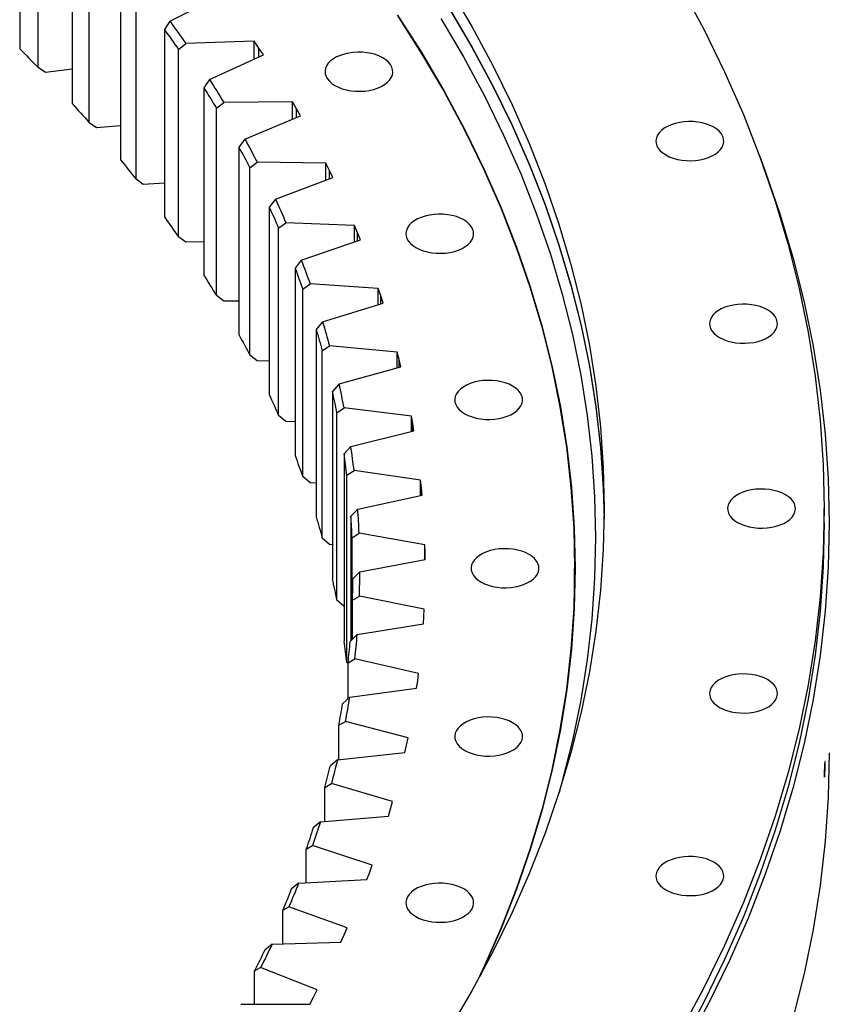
# Model space of a CAD drawing. Header units: millimetres. Extents: x -1618 to 13519, y 35213 to 46774.
# Tile 11 of 12: x 9864 to 10330, y 41010 to 41576. Entities that reach past the tile are written whole.
import ezdxf

# ---------------------------------------------------------------- set-up
doc = ezdxf.new("R2010")
doc.units = ezdxf.units.MM
doc.header["$LTSCALE"] = 50

msp = doc.modelspace()

# ---------------------------------------------------------------- linework, layer by layer
at = {"color": 7, "linetype": 'Continuous', "lineweight": 25}
for p, q in [((9864.06, 41667.24), (9864.06, 41559.45)), ((9874.68, 41548.74), (9874.68, 41656.53)), ((9894.26, 41635.73), (9894.26, 41527.94)), ((9904.05, 41516.97), (9904.05, 41624.75)), ((9922.02, 41603.47), (9922.02, 41495.69)), ((9930.96, 41484.48), (9930.96, 41592.26)), ((9950.46, 41575.4), (9980.33, 41590.35)), ((9950.46, 41575.4), (9947.28, 41570.54)), ((9947.28, 41570.54), (9947.28, 41462.76)), ((9955.35, 41559.11), (9959.56, 41562.53)), ((9999.01, 41563.9), (9959.56, 41562.53)), ((10001.68, 41559.93), (9999.01, 41563.9)), ((9999.01, 41553.54), (9999.01, 41563.9)), ((9955.35, 41451.33), (9955.35, 41559.11)), ((9973.29, 41541.78), (10004.27, 41555.95)), ((10004.27, 41555.95), (10001.68, 41559.93)), ((9878.82, 41545.94), (9874.68, 41548.74)), ((9894.26, 41547.68), (9878.82, 41545.94)), ((9973.29, 41541.78), (9969.99, 41537)), ((9969.99, 41537), (9969.99, 41429.22)), ((9977.18, 41525.38), (9981.39, 41528.68)), ((10020.92, 41529.04), (9981.39, 41528.68)), ((10023.28, 41525.01), (10020.92, 41529.04)), ((10020.92, 41519.03), (10020.92, 41529.04)), ((9977.18, 41417.59), (9977.18, 41525.38)), ((9993.53, 41507.6), (10025.56, 41520.97)), ((10025.56, 41520.97), (10023.28, 41525.01)), ((9908.22, 41514.06), (9904.05, 41516.97)), ((9922.02, 41515.26), (9908.22, 41514.06)), ((9993.53, 41507.6), (9990.11, 41502.91)), ((9990.11, 41502.91), (9990.11, 41395.13)), ((9996.4, 41491.12), (10000.61, 41494.31)), ((10040.13, 41493.66), (10000.61, 41494.31)), ((10042.18, 41489.58), (10040.13, 41493.66)), ((10040.13, 41483.95), (10040.13, 41493.66)), ((9996.4, 41383.33), (9996.4, 41491.12)), ((10044.15, 41485.48), (10042.18, 41489.58)), ((9935.15, 41481.47), (9930.96, 41484.48)), ((9947.28, 41482.2), (9935.15, 41481.47)), ((10011.12, 41472.95), (10044.15, 41485.48)), ((10011.12, 41472.95), (10007.6, 41468.34)), ((10007.6, 41468.34), (10007.6, 41360.56)), ((10012.98, 41456.4), (10017.18, 41459.49)), ((10056.6, 41457.83), (10017.18, 41459.49)), ((10012.98, 41348.61), (10012.98, 41456.4)), ((10058.34, 41453.7), (10056.6, 41457.83)), ((10056.6, 41448.39), (10056.6, 41457.83)), ((10060, 41449.55), (10058.34, 41453.7)), ((9959.56, 41448.21), (9955.35, 41451.33)), ((9969.99, 41448.57), (9959.56, 41448.21)), ((10026.04, 41437.87), (10060, 41449.55)), ((10026.04, 41437.87), (10022.42, 41433.36)), ((10022.42, 41433.36), (10022.42, 41325.58)), ((10026.88, 41421.29), (10031.07, 41424.27)), ((10026.88, 41313.51), (10026.88, 41421.29)), ((10070.32, 41421.61), (10031.07, 41424.27)), ((10071.74, 41417.43), (10070.32, 41421.61)), ((10070.32, 41412.4), (10070.32, 41421.61)), ((9981.39, 41414.37), (9977.18, 41417.59)), ((9990.11, 41414.45), (9981.39, 41414.37)), ((10038.26, 41402.45), (10073.08, 41413.25)), ((10073.08, 41413.25), (10071.74, 41417.43)), ((10038.26, 41402.45), (10034.55, 41398.03)), ((10034.55, 41398.03), (10034.55, 41290.25)), ((10038.08, 41385.86), (10042.24, 41388.74)), ((10038.08, 41278.08), (10038.08, 41385.86)), ((10081.25, 41385.07), (10042.24, 41388.74)), ((10082.35, 41380.87), (10081.25, 41385.07)), ((10081.25, 41376.07), (10081.25, 41385.07)), ((10000.61, 41380), (9996.4, 41383.33)), ((10007.6, 41379.88), (10000.61, 41380)), ((10083.36, 41376.66), (10082.35, 41380.87)), ((10047.75, 41366.75), (10083.36, 41376.66)), ((10047.75, 41366.75), (10043.96, 41362.43)), ((10043.96, 41362.43), (10043.96, 41254.65)), ((10046.55, 41350.18), (10050.68, 41352.95)), ((10089.37, 41348.29), (10050.68, 41352.95)), ((10017.18, 41345.17), (10012.98, 41348.61)), ((10046.55, 41242.4), (10046.55, 41350.18)), ((10090.15, 41344.07), (10089.37, 41348.29)), ((10089.37, 41339.47), (10089.37, 41348.29)), ((10022.42, 41344.95), (10017.18, 41345.17)), ((10054.5, 41330.85), (10090.84, 41339.83)), ((10090.84, 41339.83), (10090.15, 41344.07)), ((10054.5, 41330.85), (10050.63, 41326.63)), ((10050.63, 41326.63), (10050.63, 41218.84)), ((10052.28, 41314.32), (10056.36, 41316.98)), ((10094.66, 41311.34), (10056.36, 41316.98)), ((10031.07, 41309.96), (10026.88, 41313.51)), ((10052.28, 41206.54), (10052.28, 41314.32)), ((10095.11, 41307.1), (10094.66, 41311.34)), ((10094.66, 41302.68), (10094.66, 41311.34)), ((10034.55, 41309.72), (10031.07, 41309.96)), ((10095.48, 41302.85), (10095.11, 41307.1)), ((10058.49, 41294.81), (10095.48, 41302.85)), ((10058.49, 41294.81), (10054.55, 41290.68)), ((10326.72, 41286.9), (10326.72, 41295.07)), ((10054.55, 41290.68), (10054.55, 41219.09)), ((10042.24, 41274.42), (10038.08, 41278.08)), ((10055.26, 41278.35), (10059.29, 41280.91)), ((10055.26, 41219.78), (10055.26, 41278.35)), ((10097.12, 41274.3), (10059.29, 41280.91)), ((10043.96, 41274.26), (10042.24, 41274.42)), ((10097.24, 41270.04), (10097.12, 41274.3)), ((10097.12, 41265.76), (10097.12, 41274.3)), ((10097.28, 41265.79), (10097.24, 41270.04)), ((10059.71, 41258.7), (10097.28, 41265.79)), ((10183.22, 41254.24), (10183.22, 41260.77)), ((10059.71, 41258.7), (10055.71, 41254.68)), ((10183.22, 41254.24), (10182.96, 41237.9)), ((10055.47, 41242.33), (10059.45, 41244.79)), ((10096.74, 41237.22), (10059.45, 41244.79)), ((10050.63, 41238.68), (10046.55, 41242.4)), ((10055.47, 41219.99), (10055.47, 41242.33)), ((10096.25, 41228.72), (10096.53, 41232.97)), ((10096.53, 41232.97), (10096.74, 41237.22)), ((10058.17, 41222.59), (10096.25, 41228.72)), ((10058.17, 41222.59), (10054.11, 41218.67)), ((10052.93, 41205.92), (10052.28, 41206.54)), ((10052.93, 41206.35), (10056.84, 41208.71)), ((10052.93, 41185.7), (10052.93, 41206.35)), ((10093.51, 41200.19), (10056.84, 41208.71)), ((10092.98, 41195.95), (10093.51, 41200.19)), ((10092.37, 41191.71), (10092.98, 41195.95)), ((10053.86, 41186.56), (10092.37, 41191.71)), ((10053.86, 41186.56), (10049.76, 41182.75)), ((10047.63, 41170.47), (10051.47, 41172.72)), ((10047.63, 41150.77), (10047.63, 41170.47)), ((10087.45, 41163.28), (10051.47, 41172.72)), ((10085.66, 41154.84), (10086.6, 41159.06)), ((10086.6, 41159.06), (10087.45, 41163.28)), ((10046.8, 41150.68), (10085.66, 41154.84)), ((10046.8, 41150.68), (10042.66, 41146.97)), ((10039.59, 41134.75), (10043.35, 41136.91)), ((10078.57, 41126.56), (10043.35, 41136.91)), ((10039.59, 41115.22), (10039.59, 41134.75)), ((10077.4, 41122.36), (10078.57, 41126.56)), ((10076.14, 41118.17), (10077.4, 41122.36)), ((10036.99, 41115.01), (10032.82, 41111.4)), ((10036.99, 41115.01), (10076.14, 41118.17)), ((10028.82, 41099.28), (10032.49, 41101.35)), ((10028.82, 41079.86), (10028.82, 41099.28)), ((10066.88, 41090.1), (10032.49, 41101.35)), ((10063.81, 41081.79), (10065.39, 41085.94)), ((10065.39, 41085.94), (10066.88, 41090.1)), ((10024.46, 41079.62), (10020.27, 41076.13)), ((10024.46, 41079.62), (10063.81, 41081.79)), ((10015.34, 41064.12), (10018.92, 41066.09)), ((10015.34, 41044.77), (10015.34, 41064.12)), ((10052.42, 41053.98), (10018.92, 41066.09)), ((10050.6, 41049.86), (10052.42, 41053.98)), ((10009.23, 41044.59), (10048.71, 41045.75)), ((10048.71, 41045.75), (10050.6, 41049.86)), ((10009.23, 41044.59), (10005.02, 41041.21)), ((9999.19, 41029.33), (10002.65, 41031.22)), ((9999.19, 41010.02), (9999.19, 41029.33)), ((10035.19, 41018.26), (10002.65, 41031.22)), ((10033.07, 41014.19), (10035.19, 41018.26)), ((10030.86, 41010.13), (10033.07, 41014.19)), ((9991.33, 41009.99), (10030.86, 41010.13))]:
    msp.add_line(p, q, dxfattribs=at)
at = {"color": 82, "linetype": 'Continuous', "lineweight": 25}
for p, q in [((10001.68, 41554.77), (10001.68, 41559.93)), ((10023.28, 41520.02), (10023.28, 41525.01)), ((10042.18, 41484.73), (10042.18, 41489.58)), ((10058.34, 41448.98), (10058.34, 41453.7)), ((10071.74, 41412.84), (10071.74, 41417.43)), ((10082.35, 41376.37), (10082.35, 41380.87)), ((10090.15, 41339.66), (10090.15, 41344.07)), ((10095.11, 41302.77), (10095.11, 41307.1)), ((10097.24, 41265.78), (10097.24, 41270.04))]:
    msp.add_line(p, q, dxfattribs=at)
at = {"color": 7, "linetype": 'Continuous', "lineweight": 25, "flags": 128}
for points in [[(10111.06, 41594.62), (10124.14, 41572.38), (10136.2, 41549.94), (10147.25, 41527.33), (10157.27, 41504.56), (10166.25, 41481.65), (10174.19, 41458.61), (10181.08, 41435.45), (10186.92, 41412.2), (10191.7, 41388.87), (10195.43, 41365.48), (10198.09, 41342.03), (10199.69, 41318.56), (10200.22, 41295.07), (10199.69, 41271.58), (10198.09, 41248.1), (10195.43, 41224.66), (10191.7, 41201.27), (10186.92, 41177.94), (10181.08, 41154.69), (10174.19, 41131.53), (10166.25, 41108.49), (10157.27, 41085.58), (10147.25, 41062.81), (10136.2, 41040.19), (10124.14, 41017.76), (10111.06, 40995.51)], [(10244.45, 41594.94), (10257.5, 41570.68), (10269.44, 41546.23), (10280.27, 41521.61), (10289.99, 41496.83), (10298.57, 41471.91), (10306.02, 41446.88), (10312.34, 41421.73), (10317.51, 41396.51), (10321.54, 41371.21), (10324.42, 41345.86), (10326.14, 41320.47), (10326.72, 41295.07), (10326.14, 41269.67), (10324.42, 41244.28), (10321.54, 41218.93), (10317.51, 41193.63), (10312.34, 41168.4), (10306.02, 41143.26), (10298.57, 41118.22), (10289.99, 41093.31), (10280.27, 41068.53), (10269.44, 41043.91), (10257.5, 41019.45), (10244.45, 40995.19)], [(10081.1, 41578.85), (10095.03, 41557.05), (10107.97, 41535.05), (10119.9, 41512.86), (10130.83, 41490.5), (10140.74, 41467.98), (10149.62, 41445.31), (10157.47, 41422.52), (10164.29, 41399.62), (10170.07, 41376.63), (10174.8, 41353.55), (10178.48, 41330.41), (10181.11, 41307.23), (10182.69, 41284.01), (10183.22, 41260.77), (10182.69, 41237.54), (10181.11, 41214.32), (10178.48, 41191.14), (10174.8, 41168), (10170.07, 41144.92), (10164.29, 41121.93), (10157.47, 41099.03), (10149.62, 41076.24), (10140.74, 41053.57), (10130.83, 41031.05), (10126.79, 41022.52)], [(10081.33, 41578.91), (10095.27, 41557.1), (10108.21, 41535.1), (10120.14, 41512.9), (10131.07, 41490.53), (10140.98, 41468.01), (10149.87, 41445.34), (10157.72, 41422.55), (10164.54, 41399.64), (10170.31, 41376.65), (10175.05, 41353.57), (10178.73, 41330.42), (10181.36, 41307.23), (10182.94, 41284.01), (10183.47, 41260.77), (10182.94, 41237.54), (10181.36, 41214.31), (10178.73, 41191.12), (10175.05, 41167.98), (10170.31, 41144.9), (10164.54, 41121.9), (10157.72, 41099), (10149.87, 41076.21), (10140.98, 41053.54), (10131.07, 41031.01), (10128.84, 41026.26)], [(10111.06, 41582.84), (10124.14, 41560.59), (10136.2, 41538.16), (10147.25, 41515.55), (10157.27, 41492.78), (10166.25, 41469.86), (10174.19, 41446.82), (10181.08, 41423.67), (10186.92, 41400.42), (10191.7, 41377.09), (10195.43, 41353.69), (10198.09, 41330.25), (10199.69, 41306.78), (10200.19, 41289.18)], [(10111.06, 41582.64), (10124.14, 41560.39), (10136.2, 41537.95), (10147.25, 41515.34), (10157.27, 41492.57), (10166.25, 41469.66), (10174.19, 41446.62), (10181.08, 41423.46), (10186.92, 41400.21), (10191.7, 41376.88), (10195.43, 41353.49), (10198.09, 41330.05), (10199.69, 41306.57), (10200.18, 41289.07)], [(9950.46, 41575.4), (9951.62, 41573.8), (9952.77, 41572.19), (9953.92, 41570.59), (9955.06, 41568.98), (9956.19, 41567.37), (9957.32, 41565.75), (9958.44, 41564.14), (9959.56, 41562.53)], [(10106.34, 41576.98), (10119.38, 41554.8), (10131.41, 41532.44), (10142.42, 41509.9), (10152.41, 41487.2), (10161.36, 41464.36), (10169.27, 41441.4), (10176.14, 41418.32), (10181.96, 41395.14), (10186.73, 41371.89), (10190.44, 41348.57), (10193.1, 41325.2), (10194.69, 41301.8), (10195.22, 41278.39), (10194.69, 41254.97), (10193.1, 41231.57), (10190.44, 41208.2), (10186.73, 41184.88), (10181.96, 41161.63), (10176.14, 41138.45), (10174.25, 41131.71)], [(9947.28, 41570.54), (9948.31, 41569.12), (9949.33, 41567.69), (9950.34, 41566.27), (9951.35, 41564.84), (9952.36, 41563.41), (9953.36, 41561.98), (9954.36, 41560.55), (9955.35, 41559.11)], [(9864.06, 41559.45), (9865.4, 41558.12), (9866.74, 41556.79), (9868.08, 41555.45), (9869.41, 41554.11), (9870.73, 41552.77), (9872.05, 41551.43), (9873.37, 41550.09), (9874.68, 41548.74)], [(10045.4, 41538.34), (10047.4, 41537.33), (10049.63, 41536.48), (10052.03, 41535.82), (10054.57, 41535.36), (10057.19, 41535.1), (10059.85, 41535.05), (10062.5, 41535.2), (10065.08, 41535.57), (10067.56, 41536.13), (10069.88, 41536.88), (10072, 41537.81), (10073.88, 41538.9), (10075.49, 41540.12), (10076.79, 41541.46), (10077.77, 41542.89), (10078.4, 41544.38), (10078.67, 41545.91), (10078.58, 41547.45), (10078.13, 41548.96), (10077.32, 41550.43), (10076.18, 41551.81), (10074.72, 41553.1), (10072.97, 41554.26), (10070.97, 41555.27), (10068.74, 41556.11), (10066.34, 41556.77), (10063.8, 41557.23), (10061.18, 41557.49), (10058.52, 41557.55), (10055.87, 41557.39), (10053.29, 41557.03), (10050.81, 41556.46), (10048.49, 41555.71), (10046.37, 41554.78), (10044.49, 41553.69), (10042.88, 41552.47), (10041.57, 41551.13), (10040.6, 41549.7), (10039.97, 41548.21), (10039.7, 41546.68), (10039.79, 41545.15), (10040.24, 41543.63), (10041.04, 41542.17), (10042.19, 41540.78), (10043.65, 41539.49), (10045.4, 41538.34)], [(9973.29, 41541.78), (9974.33, 41540.15), (9975.35, 41538.51), (9976.38, 41536.88), (9977.39, 41535.24), (9978.4, 41533.6), (9979.4, 41531.96), (9980.4, 41530.32), (9981.39, 41528.68)], [(9969.99, 41537), (9970.91, 41535.55), (9971.82, 41534.1), (9972.72, 41532.65), (9973.62, 41531.2), (9974.52, 41529.74), (9975.41, 41528.29), (9976.3, 41526.83), (9977.18, 41525.38)], [(9894.26, 41527.94), (9895.5, 41526.58), (9896.74, 41525.21), (9897.97, 41523.84), (9899.19, 41522.47), (9900.42, 41521.09), (9901.63, 41519.72), (9902.85, 41518.35), (9904.05, 41516.97)], [(10235.69, 41498.42), (10237.69, 41497.41), (10239.92, 41496.57), (10242.32, 41495.91), (10244.86, 41495.45), (10247.48, 41495.18), (10250.14, 41495.13), (10252.79, 41495.29), (10255.37, 41495.65), (10257.85, 41496.22), (10260.17, 41496.97), (10262.29, 41497.9), (10264.17, 41498.98), (10265.78, 41500.21), (10267.09, 41501.55), (10268.06, 41502.98), (10268.69, 41504.47), (10268.96, 41506), (10268.87, 41507.53), (10268.42, 41509.05), (10267.62, 41510.51), (10266.47, 41511.9), (10265.01, 41513.18), (10263.26, 41514.34), (10261.26, 41515.35), (10259.03, 41516.2), (10256.63, 41516.86), (10254.09, 41517.32), (10251.47, 41517.58), (10248.81, 41517.63), (10246.16, 41517.48), (10243.58, 41517.11), (10241.1, 41516.55), (10238.78, 41515.8), (10236.66, 41514.87), (10234.78, 41513.78), (10233.17, 41512.56), (10231.87, 41511.22), (10230.89, 41509.79), (10230.26, 41508.3), (10229.99, 41506.77), (10230.08, 41505.23), (10230.53, 41503.72), (10231.34, 41502.25), (10232.48, 41500.87), (10233.94, 41499.58), (10235.69, 41498.42)], [(9993.53, 41507.6), (9994.43, 41505.95), (9995.33, 41504.29), (9996.23, 41502.63), (9997.12, 41500.97), (9998, 41499.31), (9998.88, 41497.64), (9999.75, 41495.98), (10000.61, 41494.31)], [(9990.11, 41502.91), (9990.91, 41501.44), (9991.71, 41499.97), (9992.51, 41498.5), (9993.3, 41497.02), (9994.08, 41495.55), (9994.86, 41494.07), (9995.63, 41492.59), (9996.4, 41491.12)], [(9922.02, 41495.69), (9923.15, 41494.29), (9924.28, 41492.89), (9925.41, 41491.5), (9926.53, 41490.09), (9927.64, 41488.69), (9928.75, 41487.29), (9929.86, 41485.88), (9930.96, 41484.48)], [(10289.69, 41497.61), (10292.92, 41489.02), (10301.52, 41464.06), (10308.99, 41438.98), (10315.31, 41413.79), (10320.49, 41388.52), (10324.53, 41363.18), (10327.41, 41337.78), (10329.14, 41312.35), (10329.72, 41286.9), (10329.14, 41261.46), (10327.41, 41236.02), (10324.53, 41210.63), (10320.49, 41185.29), (10315.31, 41160.01), (10308.99, 41134.82), (10301.52, 41109.74), (10292.92, 41084.78), (10283.19, 41059.96), (10272.34, 41035.29), (10260.37, 41010.8), (10247.3, 40986.49)], [(10011.12, 41472.95), (10011.9, 41471.27), (10012.67, 41469.59), (10013.44, 41467.91), (10014.2, 41466.22), (10014.95, 41464.54), (10015.7, 41462.86), (10016.45, 41461.17), (10017.18, 41459.49)], [(10007.6, 41468.34), (10008.29, 41466.85), (10008.97, 41465.36), (10009.65, 41463.87), (10010.33, 41462.38), (10011, 41460.88), (10011.66, 41459.39), (10012.32, 41457.89), (10012.98, 41456.4)], [(10091.89, 41445.18), (10093.89, 41444.17), (10096.12, 41443.33), (10098.52, 41442.67), (10101.06, 41442.2), (10103.68, 41441.94), (10106.34, 41441.89), (10108.99, 41442.05), (10111.57, 41442.41), (10114.05, 41442.97), (10116.37, 41443.73), (10118.49, 41444.66), (10120.37, 41445.74), (10121.98, 41446.97), (10123.28, 41448.31), (10124.26, 41449.74), (10124.89, 41451.23), (10125.16, 41452.76), (10125.07, 41454.29), (10124.62, 41455.81), (10123.81, 41457.27), (10122.67, 41458.66), (10121.21, 41459.94), (10119.46, 41461.1), (10117.46, 41462.11), (10115.23, 41462.95), (10112.83, 41463.61), (10110.29, 41464.08), (10107.67, 41464.34), (10105.01, 41464.39), (10102.36, 41464.23), (10099.77, 41463.87), (10097.3, 41463.31), (10094.98, 41462.55), (10092.86, 41461.63), (10090.98, 41460.54), (10089.37, 41459.31), (10088.06, 41457.98), (10087.09, 41456.55), (10086.46, 41455.05), (10086.19, 41453.52), (10086.28, 41451.99), (10086.73, 41450.48), (10087.53, 41449.01), (10088.68, 41447.62), (10090.14, 41446.34), (10091.89, 41445.18)], [(9947.28, 41462.76), (9948.31, 41461.34), (9949.33, 41459.91), (9950.34, 41458.48), (9951.35, 41457.06), (9952.36, 41455.63), (9953.36, 41454.2), (9954.36, 41452.76), (9955.35, 41451.33)], [(10026.04, 41437.87), (10026.69, 41436.17), (10027.33, 41434.48), (10027.97, 41432.78), (10028.6, 41431.08), (10029.23, 41429.38), (10029.85, 41427.68), (10030.46, 41425.97), (10031.07, 41424.27)], [(10022.42, 41433.36), (10023, 41431.85), (10023.57, 41430.35), (10024.13, 41428.84), (10024.69, 41427.33), (10025.25, 41425.82), (10025.8, 41424.31), (10026.34, 41422.8), (10026.88, 41421.29)], [(9969.99, 41429.22), (9970.91, 41427.77), (9971.82, 41426.32), (9972.72, 41424.87), (9973.62, 41423.41), (9974.52, 41421.96), (9975.41, 41420.51), (9976.3, 41419.05), (9977.18, 41417.59)], [(10266.59, 41393.43), (10268.59, 41392.42), (10270.82, 41391.58), (10273.22, 41390.92), (10275.76, 41390.46), (10278.38, 41390.2), (10281.04, 41390.14), (10283.69, 41390.3), (10286.27, 41390.66), (10288.75, 41391.23), (10291.07, 41391.98), (10293.19, 41392.91), (10295.07, 41394), (10296.68, 41395.22), (10297.99, 41396.56), (10298.96, 41397.99), (10299.59, 41399.48), (10299.86, 41401.01), (10299.77, 41402.55), (10299.32, 41404.06), (10298.52, 41405.52), (10297.37, 41406.91), (10295.91, 41408.2), (10294.16, 41409.35), (10292.16, 41410.36), (10289.93, 41411.21), (10287.53, 41411.87), (10284.99, 41412.33), (10282.37, 41412.59), (10279.71, 41412.64), (10277.06, 41412.49), (10274.48, 41412.12), (10272, 41411.56), (10269.68, 41410.81), (10267.56, 41409.88), (10265.68, 41408.79), (10264.07, 41407.57), (10262.77, 41406.23), (10261.79, 41404.8), (10261.16, 41403.31), (10260.89, 41401.78), (10260.98, 41400.24), (10261.43, 41398.73), (10262.24, 41397.26), (10263.38, 41395.88), (10264.84, 41394.59), (10266.59, 41393.43)], [(10038.26, 41402.45), (10038.78, 41400.74), (10039.29, 41399.03), (10039.8, 41397.31), (10040.3, 41395.6), (10040.79, 41393.88), (10041.28, 41392.17), (10041.76, 41390.45), (10042.24, 41388.74)], [(10034.55, 41398.03), (10035.01, 41396.51), (10035.46, 41394.99), (10035.91, 41393.47), (10036.35, 41391.95), (10036.79, 41390.43), (10037.23, 41388.91), (10037.66, 41387.38), (10038.08, 41385.86)], [(9990.11, 41395.13), (9990.91, 41393.66), (9991.71, 41392.19), (9992.51, 41390.71), (9993.3, 41389.24), (9994.08, 41387.76), (9994.86, 41386.29), (9995.63, 41384.81), (9996.4, 41383.33)], [(10120.01, 41349.61), (10122.02, 41348.6), (10124.25, 41347.75), (10126.65, 41347.09), (10129.19, 41346.63), (10131.81, 41346.37), (10134.47, 41346.32), (10137.12, 41346.47), (10139.7, 41346.84), (10142.18, 41347.4), (10144.5, 41348.15), (10146.62, 41349.08), (10148.5, 41350.17), (10150.11, 41351.39), (10151.41, 41352.73), (10152.39, 41354.16), (10153.02, 41355.65), (10153.29, 41357.18), (10153.2, 41358.72), (10152.75, 41360.23), (10151.94, 41361.7), (10150.8, 41363.08), (10149.34, 41364.37), (10147.59, 41365.53), (10145.59, 41366.54), (10143.36, 41367.38), (10140.96, 41368.04), (10138.42, 41368.5), (10135.8, 41368.76), (10133.14, 41368.82), (10130.49, 41368.66), (10127.9, 41368.3), (10125.43, 41367.73), (10123.11, 41366.98), (10120.99, 41366.05), (10119.11, 41364.96), (10117.5, 41363.74), (10116.19, 41362.4), (10115.22, 41360.97), (10114.59, 41359.48), (10114.31, 41357.95), (10114.41, 41356.41), (10114.86, 41354.9), (10115.66, 41353.44), (10116.81, 41352.05), (10118.27, 41350.76), (10120.01, 41349.61)], [(10007.6, 41360.56), (10008.29, 41359.07), (10008.97, 41357.58), (10009.65, 41356.09), (10010.33, 41354.59), (10011, 41353.1), (10011.66, 41351.6), (10012.32, 41350.11), (10012.98, 41348.61)], [(10022.42, 41325.58), (10023, 41324.07), (10023.57, 41322.56), (10024.13, 41321.06), (10024.69, 41319.55), (10025.25, 41318.04), (10025.8, 41316.53), (10026.34, 41315.02), (10026.88, 41313.51)], [(10276.93, 41287.11), (10278.94, 41286.1), (10281.16, 41285.26), (10283.57, 41284.6), (10286.1, 41284.13), (10288.73, 41283.87), (10291.38, 41283.82), (10294.03, 41283.98), (10296.62, 41284.34), (10299.09, 41284.9), (10301.41, 41285.66), (10303.53, 41286.58), (10305.42, 41287.67), (10307.02, 41288.89), (10308.33, 41290.23), (10309.31, 41291.66), (10309.94, 41293.16), (10310.21, 41294.68), (10310.12, 41296.22), (10309.66, 41297.73), (10308.86, 41299.2), (10307.72, 41300.59), (10306.26, 41301.87), (10304.51, 41303.03), (10302.5, 41304.04), (10300.28, 41304.88), (10297.87, 41305.54), (10295.34, 41306.01), (10292.71, 41306.27), (10290.05, 41306.32), (10287.41, 41306.16), (10284.82, 41305.8), (10282.34, 41305.23), (10280.02, 41304.48), (10277.9, 41303.55), (10276.02, 41302.47), (10274.41, 41301.24), (10273.11, 41299.9), (10272.13, 41298.47), (10271.5, 41296.98), (10271.23, 41295.45), (10271.32, 41293.92), (10271.77, 41292.4), (10272.58, 41290.94), (10273.72, 41289.55), (10275.18, 41288.27), (10276.93, 41287.11)], [(10034.55, 41290.25), (10035.01, 41288.73), (10035.46, 41287.21), (10035.91, 41285.69), (10036.35, 41284.17), (10036.79, 41282.65), (10037.23, 41281.12), (10037.66, 41279.6), (10038.08, 41278.08)], [(10326.72, 41286.9), (10326.14, 41261.5), (10324.42, 41236.12), (10321.54, 41210.76), (10317.51, 41185.47), (10312.34, 41160.24), (10306.02, 41135.1), (10298.57, 41110.06), (10289.99, 41085.14), (10280.27, 41060.36), (10269.44, 41035.74), (10257.5, 41011.29), (10244.45, 40987.03)], [(10182.91, 41278.63), (10182.94, 41277.89), (10183.46, 41257.71)], [(10129.43, 41252.81), (10131.44, 41251.8), (10133.66, 41250.96), (10136.07, 41250.3), (10138.6, 41249.84), (10141.23, 41249.58), (10143.88, 41249.52), (10146.53, 41249.68), (10149.12, 41250.04), (10151.59, 41250.61), (10153.91, 41251.36), (10156.03, 41252.29), (10157.92, 41253.38), (10159.52, 41254.6), (10160.83, 41255.94), (10161.81, 41257.37), (10162.44, 41258.86), (10162.71, 41260.39), (10162.62, 41261.93), (10162.16, 41263.44), (10161.36, 41264.9), (10160.22, 41266.29), (10158.76, 41267.58), (10157.01, 41268.73), (10155, 41269.74), (10152.78, 41270.59), (10150.37, 41271.25), (10147.84, 41271.71), (10145.21, 41271.97), (10142.55, 41272.02), (10139.91, 41271.87), (10137.32, 41271.5), (10134.84, 41270.94), (10132.52, 41270.19), (10130.4, 41269.26), (10128.52, 41268.17), (10126.91, 41266.95), (10125.61, 41265.61), (10124.63, 41264.18), (10124, 41262.69), (10123.73, 41261.16), (10123.82, 41259.62), (10124.27, 41258.11), (10125.08, 41256.64), (10126.22, 41255.26), (10127.68, 41253.97), (10129.43, 41252.81)], [(10266.59, 41180.78), (10268.59, 41179.77), (10270.82, 41178.93), (10273.22, 41178.27), (10275.76, 41177.81), (10278.38, 41177.54), (10281.04, 41177.49), (10283.69, 41177.65), (10286.27, 41178.01), (10288.75, 41178.58), (10291.07, 41179.33), (10293.19, 41180.26), (10295.07, 41181.34), (10296.68, 41182.57), (10297.99, 41183.91), (10298.96, 41185.34), (10299.59, 41186.83), (10299.86, 41188.36), (10299.77, 41189.89), (10299.32, 41191.41), (10298.52, 41192.87), (10297.37, 41194.26), (10295.91, 41195.54), (10294.16, 41196.7), (10292.16, 41197.71), (10289.93, 41198.56), (10287.53, 41199.22), (10284.99, 41199.68), (10282.37, 41199.94), (10279.71, 41199.99), (10277.06, 41199.84), (10274.48, 41199.47), (10272, 41198.91), (10269.68, 41198.16), (10267.56, 41197.23), (10265.68, 41196.14), (10264.07, 41194.92), (10262.77, 41193.58), (10261.79, 41192.15), (10261.16, 41190.66), (10260.89, 41189.13), (10260.98, 41187.59), (10261.43, 41186.08), (10262.24, 41184.61), (10263.38, 41183.23), (10264.84, 41181.94), (10266.59, 41180.78)], [(10120.01, 41156.02), (10122.02, 41155.01), (10124.25, 41154.17), (10126.65, 41153.51), (10129.19, 41153.04), (10131.81, 41152.78), (10134.47, 41152.73), (10137.12, 41152.89), (10139.7, 41153.25), (10142.18, 41153.82), (10144.5, 41154.57), (10146.62, 41155.5), (10148.5, 41156.58), (10150.11, 41157.81), (10151.41, 41159.15), (10152.39, 41160.58), (10153.02, 41162.07), (10153.29, 41163.6), (10153.2, 41165.13), (10152.75, 41166.65), (10151.94, 41168.11), (10150.8, 41169.5), (10149.34, 41170.78), (10147.59, 41171.94), (10145.59, 41172.95), (10143.36, 41173.79), (10140.96, 41174.45), (10138.42, 41174.92), (10135.8, 41175.18), (10133.14, 41175.23), (10130.49, 41175.08), (10127.9, 41174.71), (10125.43, 41174.15), (10123.11, 41173.39), (10120.99, 41172.47), (10119.11, 41171.38), (10117.5, 41170.16), (10116.19, 41168.82), (10115.22, 41167.39), (10114.59, 41165.89), (10114.31, 41164.37), (10114.41, 41162.83), (10114.86, 41161.32), (10115.66, 41159.85), (10116.81, 41158.46), (10118.27, 41157.18), (10120.01, 41156.02)], [(10329.72, 41154.62), (10329.14, 41129.18), (10327.41, 41103.74), (10324.53, 41078.35), (10320.49, 41053.01), (10315.31, 41027.73), (10308.99, 41002.55)], [(10046.8, 41150.68), (10046.39, 41148.96), (10045.97, 41147.23), (10045.55, 41145.51), (10045.12, 41143.79), (10044.69, 41142.07), (10044.25, 41140.35), (10043.8, 41138.63), (10043.35, 41136.91)], [(10036.99, 41115.01), (10036.45, 41113.3), (10035.9, 41111.59), (10035.35, 41109.88), (10034.79, 41108.17), (10034.22, 41106.46), (10033.65, 41104.76), (10033.07, 41103.05), (10032.49, 41101.35)], [(10032.82, 41111.4), (10032.34, 41109.89), (10031.85, 41108.37), (10031.36, 41106.85), (10030.86, 41105.34), (10030.36, 41103.82), (10029.85, 41102.31), (10029.34, 41100.79), (10028.82, 41099.28)], [(10235.69, 41075.79), (10237.69, 41074.78), (10239.92, 41073.94), (10242.32, 41073.28), (10244.86, 41072.82), (10247.48, 41072.56), (10250.14, 41072.5), (10252.79, 41072.66), (10255.37, 41073.02), (10257.85, 41073.59), (10260.17, 41074.34), (10262.29, 41075.27), (10264.17, 41076.36), (10265.78, 41077.58), (10267.09, 41078.92), (10268.06, 41080.35), (10268.69, 41081.84), (10268.96, 41083.37), (10268.87, 41084.91), (10268.42, 41086.42), (10267.62, 41087.88), (10266.47, 41089.27), (10265.01, 41090.56), (10263.26, 41091.71), (10261.26, 41092.72), (10259.03, 41093.57), (10256.63, 41094.23), (10254.09, 41094.69), (10251.47, 41094.95), (10248.81, 41095), (10246.16, 41094.85), (10243.58, 41094.48), (10241.1, 41093.92), (10238.78, 41093.17), (10236.66, 41092.24), (10234.78, 41091.15), (10233.17, 41089.93), (10231.87, 41088.59), (10230.89, 41087.16), (10230.26, 41085.67), (10229.99, 41084.14), (10230.08, 41082.6), (10230.53, 41081.09), (10231.34, 41079.62), (10232.48, 41078.24), (10233.94, 41076.95), (10235.69, 41075.79)], [(10024.46, 41079.62), (10023.79, 41077.93), (10023.11, 41076.24), (10022.43, 41074.54), (10021.74, 41072.85), (10021.04, 41071.16), (10020.34, 41069.47), (10019.63, 41067.78), (10018.92, 41066.09)], [(10091.89, 41060.45), (10093.89, 41059.44), (10096.12, 41058.59), (10098.52, 41057.93), (10101.06, 41057.47), (10103.68, 41057.21), (10106.34, 41057.16), (10108.99, 41057.31), (10111.57, 41057.68), (10114.05, 41058.24), (10116.37, 41058.99), (10118.49, 41059.92), (10120.37, 41061.01), (10121.98, 41062.23), (10123.28, 41063.57), (10124.26, 41065), (10124.89, 41066.49), (10125.16, 41068.02), (10125.07, 41069.56), (10124.62, 41071.07), (10123.81, 41072.54), (10122.67, 41073.92), (10121.21, 41075.21), (10119.46, 41076.37), (10117.46, 41077.38), (10115.23, 41078.22), (10112.83, 41078.88), (10110.29, 41079.34), (10107.67, 41079.61), (10105.01, 41079.66), (10102.36, 41079.5), (10099.77, 41079.14), (10097.3, 41078.57), (10094.98, 41077.82), (10092.86, 41076.89), (10090.98, 41075.81), (10089.37, 41074.58), (10088.06, 41073.24), (10087.09, 41071.81), (10086.46, 41070.32), (10086.19, 41068.79), (10086.28, 41067.26), (10086.73, 41065.74), (10087.53, 41064.28), (10088.68, 41062.89), (10090.14, 41061.61), (10091.89, 41060.45)], [(10020.27, 41076.13), (10019.67, 41074.62), (10019.07, 41073.12), (10018.46, 41071.62), (10017.85, 41070.12), (10017.23, 41068.62), (10016.61, 41067.11), (10015.98, 41065.62), (10015.34, 41064.12)], [(10005.02, 41041.21), (10004.31, 41039.72), (10003.59, 41038.23), (10002.87, 41036.75), (10002.14, 41035.26), (10001.41, 41033.78), (10000.67, 41032.3), (9999.93, 41030.81), (9999.19, 41029.33)], [(10009.23, 41044.59), (10008.43, 41042.92), (10007.62, 41041.24), (10006.81, 41039.57), (10005.99, 41037.9), (10005.17, 41036.23), (10004.34, 41034.56), (10003.5, 41032.89), (10002.65, 41031.22)]]:
    msp.add_lwpolyline(points, dxfattribs=at)
at = {"color": 7, "linetype": 'Continuous', "lineweight": 25}
for centre, radius, start, end in [((9565.11, 41254.6), 490.84, 11.2291, 12.691), ((9567.71, 41257.86), 492.24, 11.1388, 12.7812), ((9580.02, 41260.02), 479.74, 6.8194, 8.4902), ((9577.38, 41256.76), 478.38, 6.9112, 8.3984), ((9586.91, 41260.71), 472.81, 2.4477, 4.1348), ((9584.25, 41257.45), 471.47, 2.5404, 4.0421), ((9585.63, 41257.51), 470.09, 358.1499, 359.6545), ((9588.3, 41260.78), 471.42, 358.057, 359.7474), ((9565.11, 41146.81), 490.84, 11.2291, 12.691), ((9584.15, 41261.05), 475.58, 353.6814, 355.3619), ((9577.38, 41148.97), 478.38, 6.9112, 8.3984), ((9581.5, 41257.78), 474.23, 353.7737, 355.2696), ((9571.91, 41259.1), 483.91, 349.4454, 350.9213), ((9574.53, 41262.37), 485.29, 349.3543, 351.0124), ((9556.99, 41262.3), 499.17, 345.1958, 346.6415)]:
    msp.add_arc(centre, radius, start, end, dxfattribs=at)
msp.add_open_spline([(10327.33, 41147.71), (10327.33, 41147.47), (10327.32, 41147.22), (10327.32, 41146.68), (10327.31, 41146.4), (10327.3, 41145.82), (10327.29, 41145.53), (10327.28, 41144.94), (10327.27, 41144.65), (10327.24, 41144.07), (10327.23, 41143.78), (10327.2, 41143.23), (10327.19, 41142.97), (10327.16, 41142.47), (10327.14, 41142.24), (10327.11, 41141.81), (10327.1, 41141.62), (10327.06, 41141.28), (10327.05, 41141.13), (10327.01, 41140.89), (10327, 41140.8), (10326.97, 41140.67), (10326.95, 41140.63), (10326.92, 41140.62), (10326.91, 41140.64), (10326.89, 41140.74), (10326.88, 41140.82), (10326.86, 41141.03), (10326.85, 41141.16), (10326.83, 41141.48), (10326.83, 41141.66), (10326.82, 41142.06), (10326.82, 41142.29), (10326.82, 41142.77), (10326.82, 41143.02), (10326.83, 41143.56), (10326.83, 41143.84), (10326.85, 41144.41), (10326.86, 41144.71), (10326.88, 41145.3), (10326.89, 41145.59), (10326.91, 41146.17), (10326.92, 41146.46), (10326.95, 41147.01), (10326.97, 41147.27), (10327, 41147.77), (10327.01, 41148), (10327.05, 41148.43), (10327.06, 41148.62), (10327.1, 41148.96), (10327.11, 41149.11), (10327.14, 41149.35), (10327.16, 41149.44), (10327.19, 41149.57), (10327.2, 41149.61), (10327.23, 41149.63), (10327.24, 41149.6), (10327.27, 41149.5), (10327.28, 41149.43), (10327.29, 41149.22), (10327.3, 41149.08), (10327.31, 41148.77), (10327.32, 41148.59), (10327.32, 41148.18), (10327.33, 41147.96), (10327.33, 41147.71)], degree=3, knots=[0, 0, 0, 0, 0.03125, 0.03125, 0.0625, 0.0625, 0.09375, 0.09375, 0.125, 0.125, 0.15625, 0.15625, 0.1875, 0.1875, 0.21875, 0.21875, 0.25, 0.25, 0.28125, 0.28125, 0.3125, 0.3125, 0.34375, 0.34375, 0.375, 0.375, 0.40625, 0.40625, 0.4375, 0.4375, 0.46875, 0.46875, 0.5, 0.5, 0.53125, 0.53125, 0.5625, 0.5625, 0.59375, 0.59375, 0.625, 0.625, 0.65625, 0.65625, 0.6875, 0.6875, 0.71875, 0.71875, 0.75, 0.75, 0.78125, 0.78125, 0.8125, 0.8125, 0.84375, 0.84375, 0.875, 0.875, 0.90625, 0.90625, 0.9375, 0.9375, 0.96875, 0.96875, 1, 1, 1, 1], dxfattribs=at)

doc.saveas('drawing.dxf')
